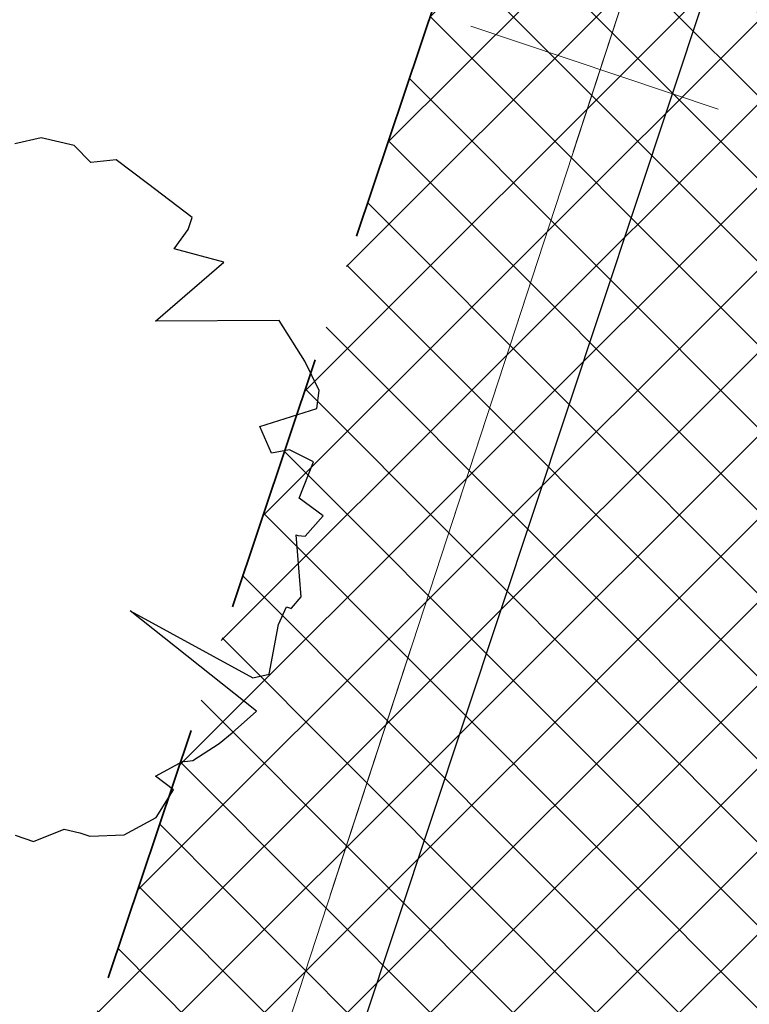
# Model space of a CAD drawing. Header units: metres. Extents: x 6599594 to 6600699, y 5687867 to 5691114.
# Tile 223 of 256: x 6599969.97 to 6599972.77, y 5688937.47 to 5688941.25. Entities that reach past the tile are written whole.
import ezdxf

# ---------------------------------------------------------------- set-up
doc = ezdxf.new("R2010")
doc.units = ezdxf.units.M
doc.header["$MEASUREMENT"] = 0
for name, pattern in [('1', [0]), ('BUG', [1.5, 1, -0.5]), ('GUK', [2, 1.5, -0.5]), ('GUZ', [1, 0.5, -0.5]), ('L_0_04', [1.5, 1, -0.5])]:
    doc.linetypes.add(name, pattern=pattern)
for name, color, linetype, lineweight in [('_kolor chodnik', 50, '1', 5), ('_kolor jezdnia', 4, '1', 0), ('_kolor pobocze', 211, '1', 5), ('_kolor zjazdy kostka', 7, '1', 5), ('_kolor ścieżka @ 1', 10, '1', 0), ('_linie', 7, 'BUG', 5), ('_nasadzenia', 72, 'BUG', 30), ('_obrzeze', 10, 'BUG', 35), ('Dzialki', 130, '1', 30), ('Kontury', 252, 'GUK', 9), ('OT_Komunikacja', 7, 'CONTINUOUS', 0), ('OT_ZagospodarowanieTerenu', 7, 'CONTINUOUS', 0), ('Uzytki', 252, 'GUZ', 9)]:
    doc.layers.add(name, color=color, linetype=linetype, lineweight=lineweight)
doc.layers.add('RS-drzewa projektowane', color=7, linetype='CONTINUOUS')
pattern_1 = [(45, (0, 0), (-0.1414213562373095, 0.1414213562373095), []), (135, (0, 0), (-0.1414213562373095, -0.1414213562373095), [])]

# ---------------------------------------------------------------- blocks, each defined once
blk = doc.blocks.new('d2')
at = {"layer": '_nasadzenia'}
for p, q in [((-293018.855843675, 28216.46941021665), (-293019.0088658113, 28216.43478685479)), ((-293018.6644100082, 28216.42572959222), (-293018.855843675, 28216.46941021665)), ((-293018.5676449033, 28216.32748790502), (-293018.6644100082, 28216.42572959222)), ((-293018.4212701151, 28216.34265583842), (-293018.5676449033, 28216.32748790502)), ((-293018.2402983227, 28216.20477988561), (-293018.4212701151, 28216.34265583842)), ((-293017.9817671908, 28216.00781423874), (-293018.2402983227, 28216.20477988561)), ((-293018.0050329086, 28215.93972023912), (-293017.9817671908, 28216.00781423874)), ((-293018.0871430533, 28215.82655175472), (-293018.0050329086, 28215.93972023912)), ((-293017.7984534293, 28215.74964162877), (-293018.0871430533, 28215.82655175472)), ((-293018.1938077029, 28215.40966504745), (-293017.7984534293, 28215.74964162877)), ((-293017.4792267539, 28215.41244162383), (-293018.1938077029, 28215.40966504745)), ((-293017.3314917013, 28215.17728852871), (-293017.4792267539, 28215.41244162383)), ((-293017.2482667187, 28215.00762989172), (-293017.3314917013, 28215.17728852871)), ((-293017.262052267, 28214.90370684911), (-293017.2482667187, 28215.00762989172)), ((-293017.5911168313, 28214.7988722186), (-293017.262052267, 28214.90370684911)), ((-293017.5240193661, 28214.64558719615), (-293017.5911168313, 28214.7988722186)), ((-293017.4198706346, 28214.66431921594), (-293017.5240193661, 28214.64558719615)), ((-293017.2806340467, 28214.59501953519), (-293017.4198706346, 28214.66431921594)), ((-293017.3634804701, 28214.38433277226), (-293017.2806340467, 28214.59501953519)), ((-293017.2244893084, 28214.28252699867), (-293017.3634804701, 28214.38433277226)), ((-293017.3293743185, 28214.16627670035), (-293017.2244893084, 28214.28252699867)), ((-293017.3515251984, 28213.81535557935), (-293017.3813259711, 28214.17316373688)), ((-293017.3813259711, 28214.17316373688), (-293017.3716003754, 28214.16984078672)), ((-293017.3716003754, 28214.16984078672), (-293017.3293743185, 28214.16627670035)), ((-293017.4071456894, 28213.74987151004), (-293017.3515251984, 28213.81535557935)), ((-293018.340181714, 28213.73353405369), (-293017.6313377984, 28213.34606689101)), ((-293017.6100354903, 28213.15411214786), (-293018.340181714, 28213.73353405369)), ((-293017.4827541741, 28213.65378966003), (-293017.4364681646, 28213.75747156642)), ((-293017.4364681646, 28213.75747156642), (-293017.4072913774, 28213.74750271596)), ((-293017.5369146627, 28213.36812186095), (-293017.4827541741, 28213.65378966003)), ((-293017.6313377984, 28213.34606689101), (-293017.5369146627, 28213.36812186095)), ((-293017.7507446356, 28213.02837527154), (-293017.6100354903, 28213.15411214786)), ((-293017.8259620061, 28212.96716830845), (-293017.7507446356, 28213.02837527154)), ((-293017.9794749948, 28212.86753276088), (-293017.8259620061, 28212.96716830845)), ((-293018.1946652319, 28212.7781072), (-293018.0347503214, 28212.86469208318)), ((-293018.0347503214, 28212.86469208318), (-293018.0250247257, 28212.86136913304)), ((-293018.0250247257, 28212.86136913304), (-293017.9794749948, 28212.86753276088)), ((-293018.0912527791, 28212.69932094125), (-293018.1946652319, 28212.7781072)), ((-293018.1899812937, 28212.53751388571), (-293018.0912527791, 28212.69932094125)), ((-293018.3759947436, 28212.43811947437), (-293018.1899812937, 28212.53751388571)), ((-293019.0065527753, 28212.43629629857), (-293018.8995712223, 28212.3997438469)), ((-293018.8995712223, 28212.3997438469), (-293018.7235287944, 28212.46995511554)), ((-293018.7235287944, 28212.46995511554), (-293018.6326747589, 28212.4497762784)), ((-293018.6326747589, 28212.4497762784), (-293018.5743211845, 28212.42983857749)), ((-293018.5743211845, 28212.42983857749), (-293018.3759947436, 28212.43811947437))]:
    blk.add_line(p, q, dxfattribs=at)

msp = doc.modelspace()

# ---------------------------------------------------------------- hatches: boundary and pattern name
at = {"layer": '_kolor chodnik'}
h = msp.add_hatch(dxfattribs=at)
h.set_pattern_fill('ANSI37', color=256, scale=1.6)
h.set_pattern_definition(pattern_1)
h.paths.add_polyline_path([(6599849.938171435, 5688542.085872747), (6599852.232147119, 5688548.938742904), (6599853.573135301, 5688548.489851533), (6599853.827082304, 5688549.248475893), (6599851.793849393, 5688549.929093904), (6599849.895278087, 5688548.982823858), (6599847.823506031, 5688542.793750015)])
edge = h.paths.add_edge_path()
edge.add_line((6600018.106075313, 5689087.454911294), (6600022.42781917, 5689091.229234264))
edge.add_line((6600022.42781917, 5689091.229234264), (6600020.233254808, 5689093.742094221))
edge.add_line((6600020.233254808, 5689093.742094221), (6600017.159471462, 5689091.057656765))
edge.add_arc((6600023.275194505, 5689085.385140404), 8.34143334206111, 137.1531558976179, 148.8016577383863)
edge.add_line((6600016.140105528, 5689089.706021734), (6600018.106075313, 5689087.454911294))
h.paths.add_polyline_path([(6600038.501784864, 5689187.59229436), (6600037.906968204, 5689187.700586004), (6600037.638296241, 5689186.224843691), (6600038.240083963, 5689186.115282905)])
h.paths.add_polyline_path([(6600069.098302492, 5689360.276020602), (6600068.321239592, 5689360.413462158), (6600068.064048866, 5689358.936495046), (6600068.836639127, 5689358.799546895)])
h.paths.add_polyline_path([(6600082.393785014, 5689362.950258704), (6600082.941124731, 5689366.103121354), (6600081.481377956, 5689366.361351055), (6600080.923159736, 5689363.210828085)])
h.paths.add_polyline_path([(6600074.022236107, 5689388.065861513), (6600072.983907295, 5689388.249860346), (6600072.723374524, 5689386.772538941), (6600073.760538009, 5689386.588865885)])
h.paths.add_polyline_path([(6600105.602402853, 5689486.45426531), (6600106.738797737, 5689489.760539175), (6600105.28818975, 5689490.281952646), (6600104.132785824, 5689486.965912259)])
h.paths.add_polyline_path([(6600132.519778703, 5689678.737346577), (6600131.636986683, 5689678.922259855), (6600131.330470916, 5689677.453953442), (6600132.212256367, 5689677.269208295)])
h.paths.add_polyline_path([(6600156.649397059, 5689798.7449027), (6600156.48800471, 5689797.95886096), (6600157.450195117, 5689797.757316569), (6600157.615023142, 5689798.542205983)])
h.paths.add_polyline_path([(6600189.055358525, 5689948.643107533), (6600187.902868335, 5689948.884512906), (6600187.600024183, 5689947.417400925), (6600188.748131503, 5689947.176379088)])
edge = h.paths.add_edge_path()
edge.add_line((6600204.459383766, 5690032.969035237), (6600204.153258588, 5690031.227801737))
edge.add_arc((6600202.328347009, 5690027.299936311), 4.331100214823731, 41.853001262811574, 65.08011546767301, ccw=False)
edge.add_arc((6600032.903931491, 5690051.979071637), 174.020003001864, 352.8070218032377, 353.495463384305)
edge.add_arc((6600202.372679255, 5690027.343587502), 5.999999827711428, 55.12102442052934, 69.64815978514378)
edge = h.paths.add_edge_path()
edge.add_line((6600205.046027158, 5690040.265402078), (6600204.972740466, 5690038.483452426))
edge.add_arc((6600203.986269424, 5690044.401803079), 5.999999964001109, 279.4630688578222, 294.9140560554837)
edge.add_line((6600206.513819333, 5690038.960158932), (6600206.607027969, 5690041.030672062))
edge.add_arc((6600203.986269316, 5690044.401803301), 4.270000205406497, 284.3702444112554, 307.86193139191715, ccw=False)
edge = h.paths.add_edge_path()
edge.add_arc((6600203.547470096, 5690044.558759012), 6.446878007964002, 324.43500910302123, 356.20133685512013, ccw=False)
edge.add_arc((6600203.986269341, 5690044.401803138), 6.000000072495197, 323.2169970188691, 357.4193489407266)
h.paths.add_polyline_path([(6600208.910055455, 5690121.713696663), (6600208.146285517, 5690121.748120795), (6600207.125602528, 5690121.794124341), (6600209.971605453, 5690121.665851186)])
edge = h.paths.add_edge_path()
edge.add_line((6600238.769818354, 5690481.648294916), (6600240.338176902, 5690490.87374652))
edge.add_line((6600240.338176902, 5690490.87374652), (6600241.251295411, 5690510.829461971))
edge.add_line((6600241.251295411, 5690510.829461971), (6600239.524022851, 5690510.928942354))
edge.add_line((6600239.524022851, 5690510.928942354), (6600238.633343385, 5690491.167757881))
edge.add_line((6600238.633343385, 5690491.167757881), (6600234.579716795, 5690467.661262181))
edge.add_line((6600234.579716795, 5690467.661262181), (6600234.449796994, 5690464.966873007))
edge.add_arc((6600242.443669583, 5690464.607462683), 8.001948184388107, 177.4256737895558, 268.2543056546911)
edge.add_line((6600242.199903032, 5690456.609228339), (6600242.216657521, 5690457.359274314))
edge.add_line((6600242.216657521, 5690457.359274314), (6600242.305257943, 5690458.836738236))
edge.add_arc((6600242.444504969, 5690464.607952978), 5.772894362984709, 177.0298084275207, 268.6178439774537, ccw=False)
edge.add_line((6600236.679365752, 5690464.907083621), (6600236.951876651, 5690470.95443634))
edge.add_line((6600236.951876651, 5690470.95443634), (6600238.15078669, 5690478.210832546))
edge.add_line((6600238.15078669, 5690478.210832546), (6600238.769818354, 5690481.648294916))
h.paths.add_polyline_path([(6600238.769818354, 5690481.648294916), (6600238.15078669, 5690478.210832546), (6600239.670056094, 5690477.930590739), (6600240.266710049, 5690481.376366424)])
edge = h.paths.add_edge_path()
edge.add_line((6600223.366500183, 5690460.339976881), (6600223.278629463, 5690457.997544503))
edge.add_arc((6600220.967166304, 5690465.656339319), 7.999999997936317, 286.7940807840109, 300.2738222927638)
edge.add_line((6600225.000231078, 5690458.747331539), (6600225.240084, 5690461.623695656))
edge.add_arc((6600221.105749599, 5690465.648640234), 5.76999998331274, 293.06724424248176, 315.7681070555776, ccw=False)
edge = h.paths.add_edge_path()
edge.add_arc((6600220.025145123, 5690444.676291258), 5.770000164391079, 37.996647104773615, 59.94382588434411, ccw=False)
edge.add_line((6600224.572175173, 5690448.22839199), (6600224.817793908, 5690451.081798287))
edge.add_arc((6600220.025145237, 5690444.676291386), 7.999999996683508, 53.19588653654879, 68.15166733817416)
edge.add_line((6600223.00235276, 5690452.101669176), (6600222.91504296, 5690449.670427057))
edge = h.paths.add_edge_path()
edge.add_arc((6600221.105749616, 5690465.648640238), 7.999999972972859, 328.0222308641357, 357.0132597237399)
edge.add_line((6600229.094882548, 5690465.23180147), (6600229.218816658, 5690467.593604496))
edge.add_line((6600229.218816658, 5690467.593604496), (6600228.218919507, 5690467.645774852))
edge.add_line((6600228.218919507, 5690467.645774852), (6600227.891778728, 5690461.411918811))
h.paths.add_polyline_path([(6600200.980142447, 5690012.236744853), (6600202.317278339, 5690011.956662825), (6600202.522293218, 5690012.935421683), (6600201.182321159, 5690013.216097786)])
h.paths.add_polyline_path([(6600196.457878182, 5689983.98337835), (6600195.202332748, 5689984.246370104), (6600194.899091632, 5689982.777335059), (6600196.150355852, 5689982.515240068)])
edge = h.paths.add_edge_path()
edge.add_line((6600112.305909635, 5689517.991018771), (6600112.691041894, 5689519.807934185))
edge.add_line((6600112.691041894, 5689519.807934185), (6600113.245521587, 5689522.423769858))
edge.add_line((6600113.245521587, 5689522.423769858), (6600111.553124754, 5689522.782507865))
edge.add_line((6600111.553124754, 5689522.782507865), (6600107.405864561, 5689503.21722655))
edge.add_line((6600107.405864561, 5689503.21722655), (6600099.494506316, 5689480.361667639))
edge.add_line((6600099.494506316, 5689480.361667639), (6600099.182814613, 5689478.891218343))
edge.add_arc((6600107.008997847, 5689477.232359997), 8.000059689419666, 168.0325629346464, 257.7529108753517)
edge.add_line((6600105.311960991, 5689469.414366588), (6600105.784990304, 5689471.593619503))
edge.add_arc((6600107.008927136, 5689477.232314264), 5.769999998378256, 168.0321375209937, 257.7533362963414, ccw=False)
edge.add_line((6600101.364343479, 5689478.42879883), (6600101.647245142, 5689479.76342708))
edge.add_line((6600101.647245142, 5689479.76342708), (6600104.132785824, 5689486.965912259))
edge.add_line((6600104.132785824, 5689486.965912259), (6600105.28818975, 5689490.281952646))
edge.add_line((6600105.28818975, 5689490.281952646), (6600108.240043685, 5689498.809726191))
edge.add_line((6600108.240043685, 5689498.809726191), (6600112.305909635, 5689517.991018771))
h.paths.add_polyline_path([(6600136.009573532, 5689645.499114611), (6600138.333647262, 5689645.012304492), (6600138.661671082, 5689646.578318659), (6600134.869459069, 5689647.372651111)])
at = {"layer": '_kolor jezdnia'}
h = msp.add_hatch(dxfattribs=at)
h.set_pattern_fill('ANSI37', color=4, scale=3.5)
h.set_pattern_definition([(45, (0, 0), (-0.3093592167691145, 0.3093592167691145), []), (135, (0, 0), (-0.3093592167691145, -0.3093592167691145), [])])
edge = h.paths.add_edge_path()
edge.add_line((6599833.066047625, 5688539.933393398), (6599850.649511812, 5688527.983462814))
edge.add_arc((6599857.337592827, 5688536.653968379), 10.95025544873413, 169.5012687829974, 232.3548431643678, ccw=False)
edge.add_arc((6599858.085851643, 5688536.618142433), 11.69295282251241, 162.2507788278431, 169.9967502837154, ccw=False)
edge.add_line((6599846.949484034, 5688540.182754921), (6599847.823506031, 5688542.793750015))
edge.add_line((6599847.823506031, 5688542.793750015), (6599849.895278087, 5688548.982823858))
edge.add_line((6599849.895278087, 5688548.982823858), (6599852.434748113, 5688556.56906746))
edge.add_line((6599852.434748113, 5688556.56906746), (6599928.48625871, 5688783.760284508))
edge.add_line((6599928.48625871, 5688783.760284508), (6599931.025728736, 5688791.34652811))
edge.add_line((6599931.025728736, 5688791.34652811), (6599996.657773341, 5688987.411326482))
edge.add_line((6599996.657773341, 5688987.411326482), (6599999.197243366, 5688994.997570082))
edge.add_line((6599999.197243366, 5688994.997570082), (6600021.930100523, 5689062.908193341))
edge.add_line((6600021.930100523, 5689062.908193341), (6600017.620224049, 5689067.371531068))
edge.add_line((6600017.620224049, 5689067.371531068), (6600016.714558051, 5689064.654078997))
edge.add_line((6600016.714558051, 5689064.654078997), (6600012.423620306, 5689051.835617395))
edge.add_line((6600012.423620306, 5689051.835617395), (6600009.884150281, 5689044.249373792))
edge.add_line((6600009.884150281, 5689044.249373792), (6599977.53516164, 5688947.612159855))
edge.add_line((6599977.53516164, 5688947.612159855), (6599974.995691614, 5688940.025916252))
edge.add_line((6599974.995691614, 5688940.025916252), (6599942.096912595, 5688841.746295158))
edge.add_line((6599942.096912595, 5688841.746295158), (6599939.557442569, 5688834.160051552))
edge.add_line((6599939.557442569, 5688834.160051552), (6599882.679288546, 5688664.246042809))
edge.add_line((6599882.679288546, 5688664.246042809), (6599880.139818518, 5688656.659799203))
edge.add_line((6599880.139818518, 5688656.659799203), (6599852.46454386, 5688573.984527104))
edge.add_line((6599852.46454386, 5688573.984527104), (6599842.470137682, 5688544.127903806))
edge.add_arc((6599835.706422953, 5688546.652910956), 7.219660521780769, 248.5480913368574, 339.52856074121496, ccw=False)
h.paths.add_polyline_path([(6600044.653202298, 5689172.271628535), (6600046.276244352, 5689181.431901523), (6600047.759199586, 5689189.801539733), (6600051.0603021, 5689208.432603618), (6600052.368792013, 5689215.817578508), (6600054.808584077, 5689229.587499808), (6600056.11707399, 5689236.972474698), (6600057.346666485, 5689243.912161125), (6600058.655146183, 5689251.297078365), (6600058.831439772, 5689252.292060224), (6600060.098987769, 5689259.445963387), (6600060.139929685, 5689259.677035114), (6600061.407468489, 5689266.830886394), (6600072.329030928, 5689328.470998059), (6600073.637511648, 5689335.855921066), (6600077.337304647, 5689356.73715072), (6600078.820259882, 5689365.106788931), (6600081.142794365, 5689378.214921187), (6600082.538516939, 5689386.092227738), (6600095.187867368, 5689457.483787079), (6600091.082877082, 5689465.8405575), (6600089.043088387, 5689454.328211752), (6600087.870641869, 5689447.711051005), (6600087.560133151, 5689445.958573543), (6600086.562151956, 5689440.326076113), (6600082.433200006, 5689417.022719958), (6600080.95024477, 5689408.65308175), (6600077.202698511, 5689387.502337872), (6600075.719743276, 5689379.132699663), (6600073.469199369, 5689366.430874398), (6600071.986244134, 5689358.061236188), (6600069.98686466, 5689346.776955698), (6600068.591142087, 5689338.899649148), (6600065.559290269, 5689321.78820693), (6600064.163567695, 5689313.910900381), (6600059.719426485, 5689288.828650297), (6600058.323703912, 5689280.951343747), (6600057.563846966, 5689276.662793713), (6600056.168124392, 5689268.785487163), (6600054.804920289, 5689261.091711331), (6600053.409197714, 5689253.21440478), (6600053.264817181, 5689252.399536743), (6600051.869094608, 5689244.522230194), (6600051.183555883, 5689240.653124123), (6600049.787833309, 5689232.775817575), (6600046.593849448, 5689214.749319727), (6600045.198126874, 5689206.872013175), (6600044.41754409, 5689202.466488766), (6600042.934588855, 5689194.096850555), (6600036.429952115, 5689157.38538759), (6600034.946996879, 5689149.01574938), (6600030.579776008, 5689124.367629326), (6600027.529365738, 5689107.151445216), (6600024.895072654, 5689094.014582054), (6600030.583685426, 5689094.264316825), (6600032.945013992, 5689106.191885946), (6600043.170247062, 5689163.901990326)])
edge = h.paths.add_edge_path()
edge.add_line((6600111.106812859, 5689535.144351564), (6600111.256844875, 5689535.85214863))
edge.add_line((6600111.256844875, 5689535.85214863), (6600112.915748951, 5689543.678261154))
edge.add_line((6600112.915748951, 5689543.678261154), (6600117.304772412, 5689564.384094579))
edge.add_line((6600117.304772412, 5689564.384094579), (6600119.067357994, 5689572.699339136))
edge.add_line((6600119.067357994, 5689572.699339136), (6600120.087667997, 5689577.512794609))
edge.add_line((6600120.087667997, 5689577.512794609), (6600121.642890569, 5689584.849775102))
edge.add_line((6600121.642890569, 5689584.849775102), (6600128.436769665, 5689616.900852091))
edge.add_line((6600128.436769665, 5689616.900852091), (6600129.991992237, 5689624.237832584))
edge.add_line((6600129.991992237, 5689624.237832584), (6600132.660554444, 5689636.827148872))
edge.add_line((6600132.660554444, 5689636.827148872), (6600133.208838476, 5689639.444704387))
edge.add_line((6600133.208838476, 5689639.444704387), (6600134.848957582, 5689647.274775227))
edge.add_line((6600134.848957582, 5689647.274775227), (6600138.97649476, 5689666.979995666))
edge.add_line((6600138.97649476, 5689666.979995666), (6600140.51410642, 5689674.320687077))
edge.add_line((6600140.51410642, 5689674.320687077), (6600145.209128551, 5689696.735129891))
edge.add_line((6600145.209128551, 5689696.735129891), (6600146.746740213, 5689704.075821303))
edge.add_line((6600146.746740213, 5689704.075821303), (6600151.462308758, 5689726.588354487))
edge.add_line((6600151.462308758, 5689726.588354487), (6600152.999920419, 5689733.929045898))
edge.add_line((6600152.999920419, 5689733.929045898), (6600155.244070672, 5689744.642813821))
edge.add_line((6600155.244070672, 5689744.642813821), (6600156.781682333, 5689751.983505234))
edge.add_line((6600156.781682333, 5689751.983505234), (6600161.635515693, 5689775.156126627))
edge.add_line((6600161.635515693, 5689775.156126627), (6600163.378142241, 5689783.475576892))
edge.add_line((6600163.378142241, 5689783.475576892), (6600163.850769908, 5689785.731942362))
edge.add_line((6600163.850769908, 5689785.731942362), (6600167.028500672, 5689800.902704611))
edge.add_line((6600167.028500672, 5689800.902704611), (6600179.49088801, 5689860.399222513))
edge.add_line((6600179.49088801, 5689860.399222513), (6600181.233514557, 5689868.718672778))
edge.add_line((6600181.233514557, 5689868.718672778), (6600181.84713393, 5689871.648144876))
edge.add_line((6600181.84713393, 5689871.648144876), (6600183.384745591, 5689878.988836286))
edge.add_line((6600183.384745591, 5689878.988836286), (6600184.935818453, 5689886.393792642))
edge.add_line((6600184.935818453, 5689886.393792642), (6600186.575937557, 5689894.223863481))
edge.add_line((6600186.575937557, 5689894.223863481), (6600194.05133812, 5689929.912074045))
edge.add_line((6600194.05133812, 5689929.912074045), (6600195.691457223, 5689937.742144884))
edge.add_line((6600195.691457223, 5689937.742144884), (6600202.915799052, 5689972.231779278))
edge.add_line((6600202.915799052, 5689972.231779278), (6600204.555918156, 5689980.061850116))
edge.add_line((6600204.555918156, 5689980.061850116), (6600206.062781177, 5689987.255744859))
edge.add_line((6600206.062781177, 5689987.255744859), (6600207.702900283, 5689995.085815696))
edge.add_line((6600207.702900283, 5689995.085815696), (6600210.232559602, 5690007.162628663))
edge.add_line((6600210.232559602, 5690007.162628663), (6600211.694938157, 5690014.144150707))
edge.add_arc((6600028.177652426, 5690052.584442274), 187.5000004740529, 348.1696294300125, 357.4195276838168)
edge.add_line((6600215.487522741, 5690044.142720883), (6600208.310270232, 5690026.480446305))
edge.add_arc((6600032.903933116, 5690051.97907145), 177.2500013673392, 348.1696294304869, 351.7289130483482, ccw=False)
edge.add_line((6600206.38894146, 5690015.640182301), (6600205.966941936, 5690013.625519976))
edge.add_line((6600205.966941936, 5690013.625519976), (6600204.326822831, 5690005.795449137))
edge.add_line((6600204.326822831, 5690005.795449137), (6600197.076961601, 5689971.183982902))
edge.add_line((6600197.076961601, 5689971.183982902), (6600195.334335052, 5689962.864532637))
edge.add_line((6600195.334335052, 5689962.864532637), (6600193.44722506, 5689953.855305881))
edge.add_line((6600193.44722506, 5689953.855305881), (6600191.909227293, 5689946.512771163))
edge.add_line((6600191.909227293, 5689946.512771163), (6600185.496844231, 5689915.899498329))
edge.add_line((6600185.496844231, 5689915.899498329), (6600183.856521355, 5689908.068454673))
edge.add_line((6600183.856521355, 5689908.068454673), (6600182.066605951, 5689899.523243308))
edge.add_line((6600182.066605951, 5689899.523243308), (6600180.32407057, 5689891.204228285))
edge.add_line((6600180.32407057, 5689891.204228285), (6600174.320344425, 5689862.541919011))
edge.add_line((6600174.320344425, 5689862.541919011), (6600172.577809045, 5689854.222903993))
edge.add_line((6600172.577809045, 5689854.222903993), (6600163.663810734, 5689811.666703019))
edge.add_line((6600163.663810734, 5689811.666703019), (6600162.023782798, 5689803.837067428))
edge.add_line((6600162.023782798, 5689803.837067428), (6600160.924220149, 5689798.587659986))
edge.add_line((6600160.924220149, 5689798.587659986), (6600159.279208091, 5689790.734229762))
edge.add_line((6600159.279208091, 5689790.734229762), (6600157.107250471, 5689780.365115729))
edge.add_line((6600157.107250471, 5689780.365115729), (6600155.462238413, 5689772.511685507))
edge.add_line((6600155.462238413, 5689772.511685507), (6600153.380318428, 5689762.572418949))
edge.add_line((6600153.380318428, 5689762.572418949), (6600151.735124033, 5689754.718118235))
edge.add_line((6600151.735124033, 5689754.718118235), (6600148.586504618, 5689739.686336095))
edge.add_line((6600148.586504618, 5689739.686336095), (6600146.885007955, 5689731.563243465))
edge.add_line((6600146.885007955, 5689731.563243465), (6600141.75088822, 5689707.052510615))
edge.add_line((6600141.75088822, 5689707.052510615), (6600140.110896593, 5689699.223048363))
edge.add_line((6600140.110896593, 5689699.223048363), (6600133.483561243, 5689667.583574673))
edge.add_line((6600133.483561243, 5689667.583574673), (6600131.860394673, 5689659.834436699))
edge.add_line((6600131.860394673, 5689659.834436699), (6600131.740984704, 5689659.26436315))
edge.add_line((6600131.740984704, 5689659.26436315), (6600130.117814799, 5689651.515209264))
edge.add_line((6600130.117814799, 5689651.515209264), (6600127.27873359, 5689637.961189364))
edge.add_line((6600127.27873359, 5689637.961189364), (6600126.924568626, 5689636.290366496))
edge.add_line((6600126.924568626, 5689636.290366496), (6600125.166244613, 5689627.995226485))
edge.add_line((6600125.166244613, 5689627.995226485), (6600118.009503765, 5689594.232298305))
edge.add_line((6600118.009503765, 5689594.232298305), (6600116.25117975, 5689585.937158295))
edge.add_line((6600116.25117975, 5689585.937158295), (6600113.665314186, 5689573.737975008))
edge.add_line((6600113.665314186, 5689573.737975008), (6600111.898534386, 5689565.402943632))
edge.add_line((6600111.898534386, 5689565.402943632), (6600104.889982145, 5689532.339115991))
edge.add_line((6600104.889982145, 5689532.339115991), (6600103.22663594, 5689524.492047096))
edge.add_line((6600103.22663594, 5689524.492047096), (6600096.623876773, 5689493.342605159))
edge.add_line((6600096.623876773, 5689493.342605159), (6600094.968986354, 5689485.535427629))
edge.add_line((6600094.968986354, 5689485.535427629), (6600094.300101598, 5689482.379870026))
edge.add_line((6600094.300101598, 5689482.379870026), (6600099.182814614, 5689478.891218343))
edge.add_line((6600099.182814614, 5689478.891218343), (6600099.494506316, 5689480.361667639))
edge.add_line((6600099.494506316, 5689480.361667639), (6600111.106812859, 5689535.144351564))
edge = h.paths.add_edge_path()
edge.add_arc((6600239.213891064, 5690851.400367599), 10.00000000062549, -2.8342403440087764, 76.13703556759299, ccw=False)
edge.add_line((6600249.201658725, 5690850.905901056), (6600249.082723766, 5690848.503524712))
edge.add_line((6600249.082723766, 5690848.503524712), (6600247.016487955, 5690806.767468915))
edge.add_line((6600247.016487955, 5690806.767468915), (6600246.092398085, 5690789.152178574))
edge.add_line((6600246.092398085, 5690789.152178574), (6600233.768116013, 5690572.015170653))
edge.add_line((6600233.768116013, 5690572.015170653), (6600228.959056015, 5690465.296202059))
edge.add_line((6600228.959056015, 5690465.296202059), (6600234.588724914, 5690465.017134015))
edge.add_line((6600234.588724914, 5690465.017134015), (6600239.262540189, 5690571.767576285))
edge.add_line((6600239.262540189, 5690571.767576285), (6600252.50503885, 5690806.400146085))
edge.add_line((6600252.50503885, 5690806.400146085), (6600254.569211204, 5690848.094521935))
edge.add_arc((6600262.559425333, 5690847.6989487), 7.999999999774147, 76.13703557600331, 177.1657596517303, ccw=False)
edge.add_line((6600264.476229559, 5690855.465921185), (6600241.609896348, 5690861.109083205))
edge = h.paths.add_edge_path()
edge.add_line((6600250.031475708, 5690451.625307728), (6600250.231741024, 5690455.772579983))
edge.add_line((6600250.231741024, 5690455.772579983), (6600246.257763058, 5690456.417303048))
edge.add_line((6600246.257763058, 5690456.417303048), (6600242.171761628, 5690456.61060902))
edge.add_arc((6600242.563100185, 5690464.586983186), 7.985968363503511, 176.9123644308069, 267.1911945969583, ccw=False)
edge.add_line((6600234.588724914, 5690465.017134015), (6600228.959056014, 5690465.296202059))
edge.add_arc((6600220.965133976, 5690465.657286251), 8.002072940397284, 267.8289300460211, 357.413716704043, ccw=False)
edge.add_line((6600220.661989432, 5690457.660957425), (6600212.406915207, 5690458.119572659))
edge.add_line((6600212.406915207, 5690458.119572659), (6600208.431872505, 5690457.817501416))
edge.add_line((6600208.431872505, 5690457.817501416), (6600208.233912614, 5690454.548331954))
edge.add_line((6600208.233912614, 5690454.548331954), (6600212.129565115, 5690453.127270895))
edge.add_line((6600212.129565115, 5690453.127270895), (6600218.640548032, 5690452.76554962))
edge.add_line((6600218.640548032, 5690452.76554962), (6600216.486747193, 5690452.885205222))
edge.add_line((6600216.486747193, 5690452.885205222), (6600220.468905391, 5690452.663974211))
edge.add_arc((6600220.025145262, 5690444.676291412), 7.99999997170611, -0.3386579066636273, 86.8201700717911, ccw=False)
edge.add_line((6600228.025005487, 5690444.629006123), (6600227.803602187, 5690439.649256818))
edge.add_line((6600227.803602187, 5690439.649256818), (6600226.885525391, 5690435.936828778))
edge.add_line((6600226.885525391, 5690435.936828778), (6600225.534849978, 5690405.967249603))
edge.add_line((6600225.534849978, 5690405.967249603), (6600226.115199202, 5690402.187514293))
edge.add_line((6600226.115199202, 5690402.187514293), (6600213.445139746, 5690121.008786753))
edge.add_line((6600213.445139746, 5690121.008786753), (6600213.352800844, 5690118.960058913))
edge.add_line((6600213.352800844, 5690118.960058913), (6600209.980184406, 5690044.131649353))
edge.add_arc((6600203.98626942, 5690044.401803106), 5.999999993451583, 257.4162346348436, 357.41934921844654, ccw=False)
edge.add_line((6600202.679069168, 5690038.545931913), (6600201.589735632, 5690033.666039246))
edge.add_line((6600201.589735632, 5690033.666039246), (6600203.67987942, 5690033.199458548))
edge.add_arc((6600202.372679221, 5690027.343587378), 5.999999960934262, -8.27108729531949, 77.41623506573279, ccw=False)
edge.add_line((6600208.310270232, 5690026.480446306), (6600215.487522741, 5690044.142720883))
edge.add_line((6600215.487522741, 5690044.142720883), (6600216.199687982, 5690059.9446614))
edge.add_line((6600216.199687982, 5690059.9446614), (6600216.537356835, 5690067.437056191))
edge.add_line((6600216.537356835, 5690067.437056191), (6600223.893528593, 5690230.66011469))
edge.add_line((6600223.893528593, 5690230.66011469), (6600224.231197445, 5690238.152509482))
edge.add_line((6600224.231197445, 5690238.152509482), (6600233.507835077, 5690443.987992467))
edge.add_arc((6600241.499722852, 5690443.627812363), 7.999999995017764, 87.29208981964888, 177.4195277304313, ccw=False)
edge.add_line((6600241.877677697, 5690451.618879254), (6600246.021541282, 5690451.422886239))
edge.add_line((6600246.021541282, 5690451.422886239), (6600246.427694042, 5690451.44338883))
edge.add_line((6600246.427694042, 5690451.44338883), (6600246.79397003, 5690451.461878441))
edge.add_line((6600246.79397003, 5690451.461878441), (6600250.031475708, 5690451.625307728))
edge = h.paths.add_edge_path()
edge.add_line((6600007.33756506, 5689086.20374581), (6600006.980466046, 5689080.740822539))
edge.add_line((6600006.980466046, 5689080.740822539), (6600007.229745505, 5689080.720859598))
edge.add_line((6600007.229745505, 5689080.720859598), (6600008.093335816, 5689080.601653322))
edge.add_line((6600008.093335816, 5689080.601653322), (6600008.702681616, 5689080.53831051))
edge.add_arc((6600008.140193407, 5689070.554142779), 9.999999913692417, -18.557800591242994, 86.77547804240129, ccw=False)
edge.add_line((6600017.620224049, 5689067.371531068), (6600021.930100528, 5689062.908193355))
edge.add_arc((6599734.83819726, 5689159.011261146), 302.7499967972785, 341.4922000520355, 343.8640860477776)
edge.add_arc((6600034.895369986, 5689072.315877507), 9.581213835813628, 98.63328270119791, 164.5273290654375, ccw=False)
edge.add_line((6600033.457137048, 5689081.788529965), (6600033.832640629, 5689081.798737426))
edge.add_line((6600033.832640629, 5689081.798737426), (6600034.422462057, 5689082.05700874))
edge.add_line((6600034.422462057, 5689082.05700874), (6600036.833623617, 5689082.139040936))
edge.add_line((6600036.833623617, 5689082.139040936), (6600036.730225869, 5689087.148851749))
edge.add_line((6600036.730225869, 5689087.148851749), (6600036.579860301, 5689087.134303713))
edge.add_arc((6600036.479565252, 5689093.136286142), 6.002820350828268, 169.1687651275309, 270.9573417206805, ccw=False)
edge.add_line((6600030.583685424, 5689094.264316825), (6600024.895072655, 5689094.014582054))
edge.add_arc((6600015.200558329, 5689096.162123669), 9.929528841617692, 271.0943432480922, 347.5094668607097, ccw=False)
edge.add_arc((6600014.909438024, 5689089.646776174), 3.446070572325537, 264.4236009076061, 278.0194998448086, ccw=False)
edge.add_line((6600014.574573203, 5689086.217014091), (6600014.299554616, 5689086.232508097))
edge.add_line((6600014.299554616, 5689086.232508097), (6600010.474232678, 5689086.448019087))
edge.add_line((6600010.474232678, 5689086.448019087), (6600007.33756506, 5689086.20374581))
edge = h.paths.add_edge_path()
edge.add_line((6600105.490725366, 5689463.953528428), (6600106.927559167, 5689464.047234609))
edge.add_line((6600106.927559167, 5689464.047234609), (6600107.835, 5689468.66))
edge.add_line((6600107.835, 5689468.66), (6600105.311960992, 5689469.414366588))
edge.add_arc((6600107.008997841, 5689477.232359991), 8.000059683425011, 168.0325628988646, 257.75291091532, ccw=False)
edge.add_line((6600099.182814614, 5689478.891218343), (6600094.300101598, 5689482.379870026))
edge.add_arc((6600586.245114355, 5689378.104238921), 502.8750369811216, 168.032376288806, 169.9522165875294)
edge.add_line((6600091.082877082, 5689465.8405575), (6600095.187867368, 5689457.483787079))
edge.add_arc((6600103.065173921, 5689456.088064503), 8.000000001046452, 77.7533362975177, 169.9524553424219, ccw=False)
edge.add_line((6600104.762140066, 5689463.906012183), (6600105.490725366, 5689463.953528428))
at = {"layer": '_kolor pobocze'}
h = msp.add_hatch(dxfattribs=at)
h.set_pattern_fill('ANSI37', color=256, scale=1.6)
h.set_pattern_definition(pattern_1)
edge = h.paths.add_edge_path()
edge.add_line((6600035.926965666, 5689101.569442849), (6600036.046865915, 5689102.311543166))
edge.add_arc((6600058.171848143, 5689233.778275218), 133.3154772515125, 259.4578941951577, 260.4470163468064, ccw=False)
edge.add_line((6600033.780707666, 5689102.713067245), (6600032.142559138, 5689101.847662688))
edge.add_arc((6599734.838175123, 5689159.011266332), 302.7500195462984, 347.6801154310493, 349.11639019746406, ccw=False)
edge.add_arc((6600036.478170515, 5689093.133441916), 6.000000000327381, 167.68011541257, 271.5571101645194)
edge.add_line((6600036.64121064, 5689087.1356575), (6600036.730491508, 5689087.137804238))
edge.add_line((6600036.730491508, 5689087.137804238), (6600036.712463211, 5689087.887583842))
edge.add_line((6600036.712463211, 5689087.887583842), (6600036.559840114, 5689087.884077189))
edge.add_arc((6600036.482532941, 5689093.14290691), 5.259397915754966, 170.6455005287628, 270.8422131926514, ccw=False)
edge.add_arc((6600545.796425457, 5688991.216220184), 524.6691769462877, 167.9170060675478, 168.7028219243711, ccw=False)
edge.add_line((6600032.751078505, 5689101.044345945), (6600034.011432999, 5689101.917298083))
edge.add_line((6600034.011432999, 5689101.917298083), (6600035.926965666, 5689101.569442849))
edge = h.paths.add_edge_path()
edge.add_line((6600002.828843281, 5688994.032881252), (6600003.066918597, 5688994.74409159))
edge.add_line((6600003.066918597, 5688994.74409159), (6600001.227880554, 5688995.359703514))
edge.add_line((6600001.227880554, 5688995.359703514), (6600000.55876659, 5688996.702196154))
edge.add_line((6600000.55876659, 5688996.702196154), (6600022.641310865, 5689062.67011804))
edge.add_arc((6599734.838193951, 5689159.011262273), 303.5000002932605, 341.4922000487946, 343.8640860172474)
edge.add_arc((6600035.267451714, 5689072.092773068), 9.250000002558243, 91.55711016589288, 163.8640860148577, ccw=False)
edge.add_line((6600035.016098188, 5689081.339357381), (6600036.868703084, 5689081.389717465))
edge.add_line((6600036.868703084, 5689081.389717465), (6600036.850674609, 5689082.139504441))
edge.add_line((6600036.850674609, 5689082.139504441), (6600034.99571817, 5689082.089080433))
edge.add_arc((6600035.267451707, 5689072.092773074), 9.999999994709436, 91.55711014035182, 163.8640860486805)
edge.add_arc((6599734.838192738, 5689159.011262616), 302.7500015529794, 341.4922000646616, 343.8640860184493, ccw=False)
edge.add_line((6600021.930100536, 5689062.908193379), (6599999.748942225, 5688996.645678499))
edge.add_line((6599999.748942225, 5688996.645678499), (6600000.695212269, 5688994.747107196))
edge.add_line((6600000.695212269, 5688994.747107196), (6600002.828843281, 5688994.032881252))
h.paths.add_polyline_path([(6599971.7492186, 5688907.297112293), (6599971.084233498, 5688908.631320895), (6599997.822068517, 5688988.526766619), (6599999.164561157, 5688989.195880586), (6600001.003599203, 5688988.580268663), (6600001.241674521, 5688989.291479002), (6599999.108043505, 5688990.005704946), (6599997.209472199, 5688989.059434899), (6599970.270280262, 5688908.583087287), (6599971.216550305, 5688906.684515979), (6599973.350181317, 5688905.970290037), (6599973.588256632, 5688906.681500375)])
h.paths.add_polyline_path([(6599932.504667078, 5688790.060553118), (6599931.835553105, 5688791.403045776), (6599968.343406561, 5688900.4641754), (6599969.685899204, 5688901.133289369), (6599971.524937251, 5688900.517677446), (6599971.763012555, 5688901.228887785), (6599969.629381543, 5688901.94311373), (6599967.730810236, 5688900.996843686), (6599931.025728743, 5688791.34652811), (6599931.971998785, 5688789.447956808), (6599934.105629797, 5688788.73373086), (6599934.343705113, 5688789.4449412)])
at = {"layer": '_kolor zjazdy kostka'}
h = msp.add_hatch(dxfattribs=at)
h.set_pattern_fill('ANSI37', color=256, scale=1.6)
h.set_pattern_definition(pattern_1)
h.paths.add_polyline_path([(6600244.137440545, 5690813.934732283), (6600242.369522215, 5690814.022127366), (6600242.097568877, 5690808.528921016), (6600243.865482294, 5690808.441426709)])
h.paths.add_polyline_path([(6600247.012128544, 5690806.679412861), (6600247.442736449, 5690815.377295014), (6600247.393289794, 5690814.378518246), (6600247.113277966, 5690808.722537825)])
h.paths.add_polyline_path([(6600242.297085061, 5690788.088808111), (6600240.958726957, 5690788.155683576), (6600240.648818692, 5690782.664569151), (6600241.987258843, 5690782.599147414)])
h.paths.add_polyline_path([(6600245.558275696, 5690780.919298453), (6600246.037231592, 5690789.405686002), (6600244.985820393, 5690788.453468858), (6600244.612601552, 5690781.981345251)])
h.paths.add_polyline_path([(6600241.348405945, 5690723.711515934), (6600242.272017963, 5690722.691689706), (6600242.749709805, 5690731.155680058), (6600241.698138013, 5690730.203317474), (6600241.472690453, 5690726.27550499)])
h.paths.add_polyline_path([(6600225.772794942, 5690394.589141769), (6600224.731429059, 5690393.637598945), (6600224.461246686, 5690387.644646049), (6600225.412923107, 5690386.603142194)])
h.paths.add_polyline_path([(6600223.012390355, 5690333.280720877), (6600223.372595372, 5690341.272607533), (6600222.32835346, 5690340.318436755), (6600222.058239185, 5690334.324941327)])
h.paths.add_polyline_path([(6600215.496388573, 5690166.390602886), (6600215.856593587, 5690174.382489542), (6600214.812834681, 5690173.428760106), (6600214.542018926, 5690167.435062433)])
h.paths.add_polyline_path([(6600212.446537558, 5690121.053392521), (6600213.399499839, 5690120.010473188), (6600213.788744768, 5690128.503024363), (6600212.745135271, 5690127.54943145)])
h.paths.add_polyline_path([(6600209.977420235, 5690121.665589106), (6600210.225142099, 5690127.162117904), (6600207.346107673, 5690127.291879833), (6600207.119593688, 5690121.794395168)])
h.paths.add_polyline_path([(6600207.950178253, 5690070.725854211), (6600204.880846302, 5690070.828947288), (6600204.643784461, 5690065.333808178), (6600207.702521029, 5690065.204598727)])
h.paths.add_polyline_path([(6600200.981479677, 5690012.236464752), (6600199.969248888, 5690007.339980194), (6600201.282587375, 5690007.064882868), (6600202.31726072, 5690011.956666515)])
h.paths.add_polyline_path([(6600193.613960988, 5689970.406358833), (6600192.398010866, 5689970.660657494), (6600191.286205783, 5689965.274578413), (6600192.486379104, 5689965.023185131)])
h.paths.add_polyline_path([(6600189.061271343, 5689948.671423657), (6600189.98413328, 5689953.050774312), (6600188.818902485, 5689953.32186217), (6600187.908781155, 5689948.91282903)])
h.paths.add_polyline_path([(6600180.976201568, 5689915.317449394), (6600179.952861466, 5689910.421322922), (6600181.008474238, 5689910.200199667), (6600182.033843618, 5689915.09540201)])
h.paths.add_polyline_path([(6600176.508279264, 5689893.538690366), (6600177.476023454, 5689893.335973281), (6600178.603605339, 5689898.719146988), (6600177.636002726, 5689898.922290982)])
h.paths.add_polyline_path([(6600179.28182965, 5689859.401159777), (6600180.522246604, 5689860.211927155), (6600181.057490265, 5689860.561775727), (6600183.598022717, 5689860.029600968), (6600184.726606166, 5689865.412570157), (6600182.186324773, 5689865.943033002), (6600181.604764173, 5689866.832779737), (6600181.024456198, 5689867.720610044)])
h.paths.add_polyline_path([(6600160.200810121, 5689810.862606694), (6600159.232772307, 5689811.065842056), (6600158.207991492, 5689806.171529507), (6600159.175735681, 5689805.968812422)])
h.paths.add_polyline_path([(6600156.49391753, 5689797.987177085), (6600155.463416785, 5689793.068691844), (6600156.431160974, 5689792.865974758), (6600157.461419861, 5689797.784520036)])
edge = h.paths.add_edge_path()
edge.add_arc((6600173.111981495, 5689800.679690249), 5.999999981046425, 204.673115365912, 239.5411154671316, ccw=False)
edge.add_arc((6600173.162096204, 5689800.685330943), 6.047914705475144, 168.3203586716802, 204.5234866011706, ccw=False)
edge.add_line((6600167.239404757, 5689801.9096668), (6600163.651667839, 5689784.781499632))
edge.add_arc((6600169.524220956, 5689783.551410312), 5.999999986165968, 139.2146049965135, 168.1696294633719, ccw=False)
edge.add_arc((6600169.524220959, 5689783.551410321), 5.999999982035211, 96.80962310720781, 139.2146050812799, ccw=False)
edge.add_line((6600168.812796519, 5689789.509083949), (6600170.070461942, 5689795.507731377))
h.paths.add_polyline_path([(6600163.526364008, 5689776.866746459), (6600166.051243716, 5689776.337874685), (6600167.179826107, 5689781.720838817), (6600164.653945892, 5689782.249920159), (6600163.941148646, 5689783.340449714), (6600163.493329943, 5689784.025580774), (6600161.750703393, 5689775.706130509), (6600162.438017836, 5689776.155376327)])
h.paths.add_polyline_path([(6600152.614191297, 5689774.643430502), (6600153.639138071, 5689779.536616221), (6600152.646757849, 5689779.744928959), (6600151.646447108, 5689774.846147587)])
h.paths.add_polyline_path([(6600150.121074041, 5689767.466820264), (6600148.177624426, 5689758.16795459), (6600149.115997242, 5689757.971390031), (6600151.066362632, 5689767.268392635)])
h.paths.add_polyline_path([(6600142.970741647, 5689739.332500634), (6600141.888449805, 5689734.142420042), (6600144.036614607, 5689733.695518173), (6600145.123068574, 5689738.882330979)])
h.paths.add_polyline_path([(6600136.256357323, 5689701.052153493), (6600137.154085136, 5689700.864096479), (6600138.287960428, 5689706.274871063), (6600137.386492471, 5689706.464182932)])
h.paths.add_polyline_path([(6600130.081494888, 5689667.099389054), (6600129.212847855, 5689667.281639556), (6600128.083282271, 5689661.898895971), (6600128.953953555, 5689661.716447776)])
h.paths.add_polyline_path([(6600128.397394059, 5689659.030340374), (6600127.554144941, 5689659.207226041), (6600126.49340855, 5689653.810049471), (6600127.269860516, 5689653.647397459)])
h.paths.add_polyline_path([(6600134.990411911, 5689640.633636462), (6600137.30714639, 5689640.148363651), (6600138.339560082, 5689645.040620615), (6600136.015486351, 5689645.500958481), (6600135.435178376, 5689646.388788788), (6600134.8548704, 5689647.276619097), (6600133.214751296, 5689639.446548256), (6600134.102581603, 5689640.026856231)])
h.paths.add_polyline_path([(6600122.164164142, 5689634.294831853), (6600121.024067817, 5689628.914244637), (6600122.015114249, 5689628.705875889), (6600123.155614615, 5689634.086346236)])
h.paths.add_polyline_path([(6600114.54207576, 5689593.450769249), (6600113.493359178, 5689593.398339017), (6600112.364315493, 5689588.045694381), (6600113.29076438, 5689587.54753241)])
h.paths.add_polyline_path([(6600110.194543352, 5689572.941097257), (6600109.20781945, 5689573.148880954), (6600108.067717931, 5689567.768269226), (6600109.05014319, 5689567.535215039)])
h.paths.add_polyline_path([(6600119.083213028, 5689565.540446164), (6600119.089125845, 5689565.542290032), (6600121.462438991, 5689565.065690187), (6600122.598093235, 5689570.447168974), (6600120.229622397, 5689570.949214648), (6600119.651446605, 5689571.8119627), (6600119.073270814, 5689572.727655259), (6600117.310757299, 5689564.412754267)])
h.paths.add_polyline_path([(6600101.698666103, 5689532.937884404), (6600100.730666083, 5689533.141679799), (6600099.694214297, 5689528.250234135), (6600100.669121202, 5689528.045267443)])
h.paths.add_polyline_path([(6600094.064021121, 5689496.827028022), (6600093.080194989, 5689497.033910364), (6600092.036590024, 5689492.143967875), (6600093.038865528, 5689491.933250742)])
h.paths.add_polyline_path([(6600083.709836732, 5689453.74980843), (6600082.738586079, 5689448.336231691), (6600084.647281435, 5689448.027407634), (6600085.606840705, 5689453.416583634)])
h.paths.add_polyline_path([(6600084.434394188, 5689446.82589514), (6600083.348896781, 5689447.018140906), (6600082.567374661, 5689442.58660872), (6600083.649300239, 5689442.394910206)])
h.paths.add_polyline_path([(6600078.04194071, 5689410.721110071), (6600078.996952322, 5689416.137564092), (6600078.054833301, 5689416.304853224), (6600077.111232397, 5689410.886043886)])
h.paths.add_polyline_path([(6600072.911565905, 5689386.768652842), (6600071.960466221, 5689381.312635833), (6600072.800073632, 5689381.16322159), (6600073.766450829, 5689386.590709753)])
h.paths.add_polyline_path([(6600082.887400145, 5689379.432062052), (6600085.278102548, 5689379.03494316), (6600086.160383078, 5689383.956496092), (6600083.759726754, 5689384.355378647), (6600083.152078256, 5689385.224725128), (6600082.544429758, 5689386.094071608), (6600081.148707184, 5689378.216765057), (6600082.018053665, 5689378.824413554)])
h.paths.add_polyline_path([(6600080.731401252, 5689363.247695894), (6600080.041469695, 5689363.369939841), (6600079.433821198, 5689364.239286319), (6600078.8261727, 5689365.1086328), (6600077.343217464, 5689356.73899459), (6600078.212563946, 5689357.346643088), (6600079.081910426, 5689357.954291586), (6600081.429189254, 5689357.564866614), (6600082.388748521, 5689362.980514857)])
h.paths.add_polyline_path([(6600069.104215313, 5689360.304336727), (6600070.063917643, 5689365.720487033), (6600069.2708267, 5689365.861009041), (6600068.327152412, 5689360.441778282)])
h.paths.add_polyline_path([(6600066.550616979, 5689345.891799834), (6600065.546169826, 5689346.069805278), (6600064.677796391, 5689341.145792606), (6600065.678290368, 5689340.968483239)])
h.paths.add_polyline_path([(6600061.138656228, 5689321.077501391), (6600060.270282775, 5689316.15348863), (6600061.250715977, 5689315.979734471), (6600062.127590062, 5689320.902245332)])
h.paths.add_polyline_path([(6600055.325252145, 5689288.11325564), (6600054.456878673, 5689283.189242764), (6600055.410852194, 5689283.020177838), (6600056.283178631, 5689287.917022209)])
h.paths.add_polyline_path([(6600048.045675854, 5689182.819289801), (6600050.371939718, 5689182.407116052), (6600051.31444535, 5689187.67761207), (6600048.980409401, 5689188.064690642), (6600048.372760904, 5689188.934037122), (6600047.765112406, 5689189.803383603), (6600046.306982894, 5689181.603992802), (6600046.972918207, 5689182.069462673)])
h.paths.add_polyline_path([(6600040.943690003, 5689201.374141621), (6600039.339175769, 5689201.66987967), (6600038.429882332, 5689196.244216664), (6600039.984130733, 5689195.958493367)])
h.paths.add_polyline_path([(6600032.993704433, 5689156.473759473), (6600032.278185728, 5689156.600537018), (6600031.299242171, 5689151.188930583), (6600032.034145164, 5689151.058111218)])
h.paths.add_polyline_path([(6600026.309179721, 5689123.603833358), (6600025.417362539, 5689118.683970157), (6600026.271201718, 5689118.532684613), (6600027.143528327, 5689123.456001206)])
h.paths.add_polyline_path([(6600013.302986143, 5689054.462576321), (6600015.842456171, 5689062.048819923), (6600014.576741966, 5689061.417973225), (6600012.672139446, 5689055.728290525)])
h.paths.add_polyline_path([(6599974.547216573, 5688938.686171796), (6599977.086686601, 5688946.272415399), (6599975.820972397, 5688945.641568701), (6599973.916369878, 5688939.951886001)])
h.paths.add_polyline_path([(6599942.102825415, 5688841.748139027), (6599940.837111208, 5688841.117292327), (6599938.932508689, 5688835.427609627), (6599939.563355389, 5688834.161895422)])
h.paths.add_polyline_path([(6599882.685201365, 5688664.247886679), (6599881.419487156, 5688663.617039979), (6599879.514884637, 5688657.927357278), (6599880.145731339, 5688656.661643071)])
h.paths.add_polyline_path([(6599851.799762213, 5688549.930937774), (6599853.832995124, 5688549.250319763), (6599855.42016389, 5688553.991722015), (6599853.386930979, 5688554.672340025), (6599852.913795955, 5688555.621625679), (6599852.440660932, 5688556.570911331), (6599849.901190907, 5688548.984667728)])
h.paths.add_polyline_path([(6600233.581687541, 5690586.458647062), (6600234.520016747, 5690585.337735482), (6600234.976631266, 5690593.428266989), (6600233.922640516, 5690592.499827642)])
h.paths.add_polyline_path([(6600231.72837122, 5690526.750719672), (6600230.676277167, 5690525.793817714), (6600230.420013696, 5690519.782861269), (6600231.363586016, 5690518.655686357)])
h.paths.add_polyline_path([(6600237.577122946, 5690639.505119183), (6600236.516490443, 5690638.540451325), (6600236.176926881, 5690632.541599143), (6600237.1204992, 5690631.41442423)])
h.paths.add_polyline_path([(6600238.927801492, 5690681.139540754), (6600239.8637879, 5690680.021427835), (6600240.320411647, 5690688.112122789), (6600239.268317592, 5690687.155220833)])
h.paths.add_polyline_path([(6600218.12228406, 5690224.814875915), (6600217.079933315, 5690223.86243318), (6600216.809648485, 5690217.865326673), (6600217.762143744, 5690216.822918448)])
h.paths.add_polyline_path([(6600219.363739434, 5690274.535639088), (6600220.31588625, 5690273.493612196), (6600220.675810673, 5690281.480778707), (6600219.633750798, 5690280.528598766)])
h.paths.add_polyline_path([(6600168.759867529, 5689856.554734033), (6600169.729143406, 5689856.3516961), (6600170.857343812, 5689861.737822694), (6600169.889741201, 5689861.940966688)])
h.paths.add_polyline_path([(6600168.841833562, 5689852.115601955), (6600167.871405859, 5689852.319339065), (6600166.844894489, 5689847.425845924), (6600167.816759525, 5689847.221809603)])
at = {"layer": '_kolor ścieżka @ 1'}
h = msp.add_hatch(dxfattribs=at)
h.set_pattern_fill('ANSI37', color=10, scale=1.8)
h.set_pattern_definition([(45, (0, 0), (-0.1590990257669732, 0.1590990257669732), []), (135, (0, 0), (-0.1590990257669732, -0.1590990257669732), [])])
edge = h.paths.add_edge_path()
edge.add_line((6599877.145262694, 5688659.244027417), (6599854.614951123, 5688591.938475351))
edge.add_line((6599854.614951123, 5688591.938475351), (6599854.214414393, 5688589.387325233))
edge.add_line((6599854.214414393, 5688589.387325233), (6599839.435327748, 5688545.233719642))
edge.add_arc((6599834.523035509, 5688547.748213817), 5.518450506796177, 246.51508714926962, 332.8930934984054, ccw=False)
edge.add_line((6599832.323891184, 5688542.686883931), (6599836.925902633, 5688539.594394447))
edge.add_arc((6599835.881373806, 5688546.52869976), 7.012533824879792, 278.5661808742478, 339.9794081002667)
edge.add_line((6599842.470137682, 5688544.127903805), (6599857.359687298, 5688588.607952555))
edge.add_line((6599857.359687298, 5688588.607952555), (6599857.303782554, 5688591.591210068))
edge.add_line((6599857.303782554, 5688591.591210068), (6599879.508971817, 5688657.925513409))
edge.add_line((6599879.508971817, 5688657.925513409), (6599879.193548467, 5688658.558370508))
edge.add_line((6599879.193548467, 5688658.558370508), (6599877.145262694, 5688659.244027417))
h.paths.add_polyline_path([(6599879.193548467, 5688658.558370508), (6599879.508971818, 5688657.925513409), (6599881.413574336, 5688663.615196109), (6599880.780717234, 5688663.299772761), (6599878.732431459, 5688663.985429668), (6599877.145262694, 5688659.244027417)])
h.paths.add_polyline_path([(6599938.92659587, 5688835.425765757), (6599938.611172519, 5688836.058622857), (6599936.562886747, 5688836.744279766), (6599878.732431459, 5688663.985429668), (6599880.780717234, 5688663.299772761), (6599881.413574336, 5688663.615196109)])
h.paths.add_polyline_path([(6599974.364844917, 5688941.291630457), (6599974.049421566, 5688941.924487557), (6599972.001135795, 5688942.610144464), (6599936.562886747, 5688836.744279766), (6599938.611172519, 5688836.058622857), (6599938.92659587, 5688835.425765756)])
h.paths.add_polyline_path([(6599974.049421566, 5688941.924487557), (6599974.364844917, 5688941.291630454), (6600009.253303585, 5689045.515087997), (6600008.937880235, 5689046.147945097), (6600006.889594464, 5689046.833602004), (6599972.001135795, 5688942.610144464)])
h.paths.add_polyline_path([(6600008.937880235, 5689046.147945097), (6600009.253303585, 5689045.515087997), (6600011.157906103, 5689051.204770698), (6600010.525049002, 5689050.889347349), (6600008.476763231, 5689051.575004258), (6600006.889594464, 5689046.833602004)])
edge = h.paths.add_edge_path()
edge.add_arc((6599858.085851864, 5688536.618142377), 11.69295304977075, 162.2507788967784, 169.9967501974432)
edge.add_line((6599846.570656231, 5688538.649255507), (6599849.824991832, 5688528.706403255))
edge.add_line((6599849.824991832, 5688528.706403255), (6599853.13552, 5688528.731057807))
edge.add_line((6599853.13552, 5688528.731057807), (6599849.868997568, 5688538.728963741))
edge.add_line((6599849.868997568, 5688538.728963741), (6599850.886451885, 5688541.768438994))
edge.add_line((6599850.886451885, 5688541.768438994), (6599849.938171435, 5688542.085872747))
edge.add_line((6599849.938171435, 5688542.085872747), (6599847.823506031, 5688542.793750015))
edge.add_line((6599847.823506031, 5688542.793750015), (6599846.949484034, 5688540.182754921))
edge = h.paths.add_edge_path()
edge.add_arc((6600008.743460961, 5689068.123037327), 7.659999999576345, 341.4922000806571, 372.1491631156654)
edge.add_line((6600016.231900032, 5689069.735141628), (6600014.371922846, 5689078.374983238))
edge.add_arc((6600008.140193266, 5689070.554142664), 10.00000004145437, 51.45178747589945, 78.26461791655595)
edge.add_line((6600010.174112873, 5689080.345116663), (6600010.018184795, 5689077.57739322))
edge.add_arc((6600009.814745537, 5689075.098871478), 2.486856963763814, 14.594442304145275, 85.30763078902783, ccw=False)
edge.add_line((6600012.221360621, 5689075.725498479), (6600013.747330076, 5689068.63716722))
edge.add_line((6600013.747330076, 5689068.63716722), (6600013.596857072, 5689066.921144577))
edge.add_line((6600013.596857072, 5689066.921144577), (6600008.476763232, 5689051.575004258))
edge.add_line((6600008.476763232, 5689051.575004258), (6600010.525049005, 5689050.889347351))
edge.add_line((6600010.525049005, 5689050.889347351), (6600011.157906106, 5689051.204770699))
edge.add_line((6600011.157906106, 5689051.204770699), (6600016.007289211, 5689065.69149478))

# ---------------------------------------------------------------- linework, layer by layer
at = {"layer": '_linie'}
msp.add_line((6599971.70438563, 5688941.219610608), (6599973.600946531, 5688940.5847431), dxfattribs=at)
at = {"layer": '_obrzeze'}
msp.add_line((6600013.484863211, 5689066.53586856), (6599854.614951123, 5688591.938475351), dxfattribs=at)
at = {"layer": 'Dzialki', "linetype": 'CONTINUOUS'}
msp.add_line((6599838.919999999, 5688538.89), (6600019.37, 5689082.13), dxfattribs=at)
at = {"layer": 'Kontury', "flags": 128}
msp.add_lwpolyline([(6599962.769999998, 5688911.74), (6600003.219999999, 5689033.5)], dxfattribs=at)
at = {"layer": 'OT_Komunikacja', "linetype": 'Continuous', "flags": 128}
msp.add_lwpolyline([(6599935.457, 5688831.303), (6599947.402999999, 5688865.905), (6599952.751, 5688883.993000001), (6599952.951, 5688885.41), (6599952.286, 5688887.475999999), (6599952.998, 5688889.796), (6599958.583999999, 5688900.358), (6599962.861, 5688912.999), (6599967.571, 5688926.889), (6599975.536, 5688951.262), (6599978.252, 5688959.676)], dxfattribs=at)
at = {"layer": 'OT_ZagospodarowanieTerenu', "linetype": 'L_0_04', "flags": 128}
msp.add_lwpolyline([(6599962.861, 5688912.999), (6599958.659, 5688913.324), (6599964.521, 5688927.098), (6599967.967, 5688941.089), (6599972.933, 5688950.469999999), (6599975.536, 5688951.262), (6599967.571, 5688926.889)], close=True, dxfattribs=at)
at = {"layer": 'Uzytki', "flags": 128}
msp.add_lwpolyline([(6599962.769999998, 5688911.74), (6600003.219999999, 5689033.5)], dxfattribs=at)

# ---------------------------------------------------------------- block references
at = {"layer": 'RS-drzewa projektowane', "xscale": 0.6632819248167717, "yscale": 0.6632819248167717, "zscale": 0.6632819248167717}
msp.add_blockref('d2', (6794324.166880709, 5670225.31771112), dxfattribs=at)

doc.saveas('drawing.dxf')
